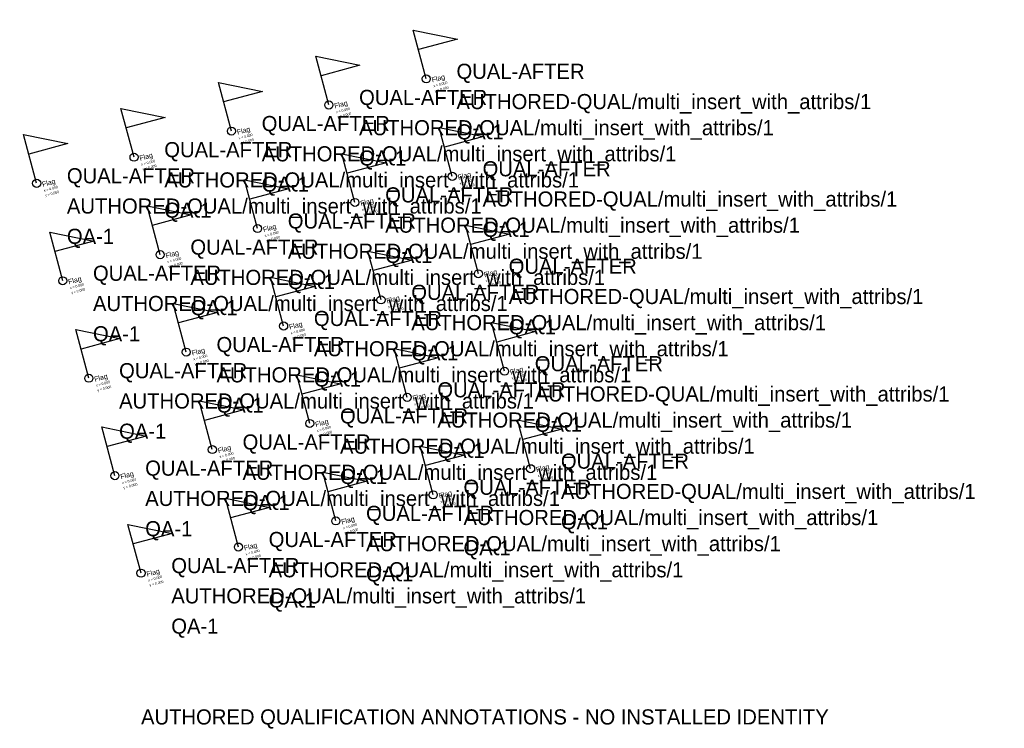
# Model space of a CAD drawing. Header units: metres. Extents: x -12 to 85.6, y -15.4 to 54.9.
import ezdxf

# ---------------------------------------------------------------- set-up
doc = ezdxf.new("R2010")
doc.units = ezdxf.units.M
doc.layers.add('FLAGS', color=7, linetype='Continuous')
doc.layers.add('ICT_QUAL_TEST_ONLY', color=7, linetype='Continuous')

# ---------------------------------------------------------------- blocks, each defined once
blk = doc.blocks.new('FLAG')
blk.add_lwpolyline([(0, 0), (0, 5), (4, 3), (0, 3)])
at = {"color": 1}
blk.add_circle((0, 0), 0.4, dxfattribs=at)
at = {"color": 3}
blk.add_attdef('NAME', (0.5, -0.5), '', height=0.5, dxfattribs=at)
at = {"color": 4}
for tag, p in [('XPOS', (0.5, -1)), ('YPOS', (0.5, -1.5))]:
    blk.add_attdef(tag, p, '', height=0.25, dxfattribs=at)

msp = doc.modelspace()

# ---------------------------------------------------------------- block references
at = {"layer": 'FLAGS'}
ref = msp.add_blockref('FLAG', (0, 0), dxfattribs=dict(at, rotation=15, row_count=5, column_count=5, row_spacing=10, column_spacing=10))
ref.add_attrib('NAME', 'Flag', (0.612, -0.354), dxfattribs={"layer": '0', "color": 3, "height": 0.5, "rotation": 15})
ref.add_attrib('XPOS', 'x = 0.000', (0.742, -0.837), dxfattribs={"layer": '0', "color": 4, "height": 0.25, "rotation": 15})
ref.add_attrib('YPOS', 'y = 0.000', (0.871, -1.319), dxfattribs={"layer": '0', "color": 4, "height": 0.25, "rotation": 15})
ref.add_attrib('MANUFACTURER', 'QUAL-AFTER', (3, 0), dxfattribs={"layer": 'ICT_QUAL_TEST_ONLY', "height": 1.5})
ref.add_attrib('ICT_ID', 'AUTHORED-QUAL/multi_insert_with_attribs/1', (3, -3), dxfattribs={"layer": 'ICT_QUAL_TEST_ONLY', "height": 1.5})
ref.add_attrib('TAG', 'QA-1', (3, -6), dxfattribs={"layer": 'ICT_QUAL_TEST_ONLY', "height": 1.5})

# ---------------------------------------------------------------- texts
at = {"layer": 'ICT_QUAL_TEST_ONLY'}
msp.add_text('AUTHORED QUALIFICATION ANNOTATIONS - NO INSTALLED IDENTITY', height=1.5, dxfattribs=at).set_placement((0, -15))

doc.saveas('drawing.dxf')
